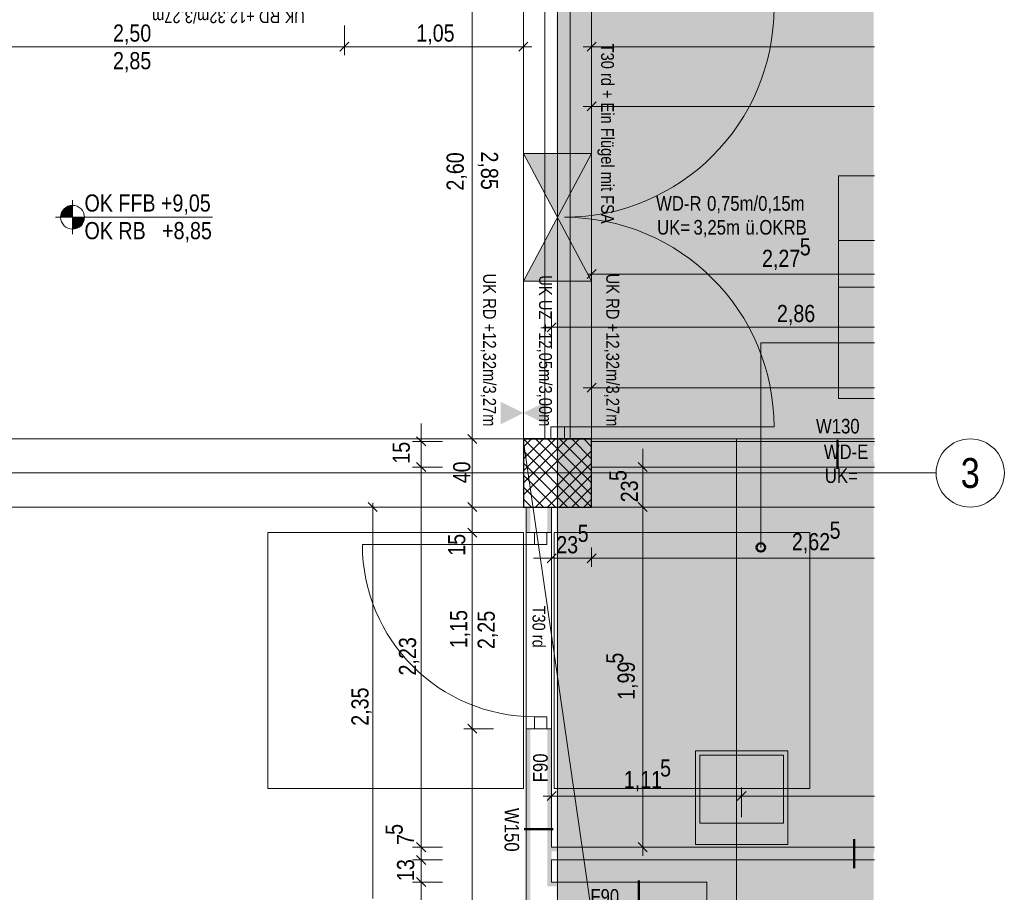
# Model space of a CAD drawing. Extents: x -620 to 300, y 62 to 1112.
# Tile 222 of 235: x -24 to 92, y 725 to 828. Entities that reach past the tile are written whole.
import ezdxf
from ezdxf.enums import TextEntityAlignment as Align
from ezdxf.lldxf.tags import DXFTag

# ---------------------------------------------------------------- set-up
doc = ezdxf.new("R2010")
doc.units = 0
doc.layers.get('0').update_dxf_attribs({"lineweight": 13})
for name, color, linetype, lineweight, true_color in [('00 -Bauelemente -Gipskarton', 7, 'Continuous', 9, 0xff7fe6), ('30 -33 Aussenwände- 11 Durchbruch', 4, 'Continuous', 9, 0x00ffff), ('30 -33 Aussenwände- 3 Aussenstützen', 7, 'Continuous', 50, 0x0000dd), ('30 -34 Innenwände- 11 Durchbruch', 4, 'Continuous', 9, 0x00ffff), ('30 -34 Innenwände- 2 nichttragend', 7, 'Continuous', 18, 0xff7fe6), ('30 -34 Innenwände- 4 Türen_Fenster', 9, 'Continuous', 15, 0x808080), ('30 -35 Decken- 1 Konstruktion-Träger- Stahlbeton', 7, 'Continuous', 13, 0x33aa00), ('70 -72 Beschriftung- 1 Beschriftung allgemein', 7, 'Continuous', 9, 0xff6633), ('70 -72 Beschriftung- 8 barrierefrei', 7, 'grob-A06CPVE1L0', 9, 0x888888), ('70 -75 Raumstempel- 1 Raumstempel-A06CPVE3L0', 1, 'Continuous', 50, 0xff0000), ('70 -75 Raumstempel-2 Verweislinie', 3, 'Continuous', 9, 0x00ff00), ('70 -76 Bemaßung- 2 Allgemein', 9, 'Continuous', 5, 0x808080), ('iwb_Layout Achsbezeichung', 1, 'Continuous', 13, 0xff0000), ('iwb_Layout BA_Markierung', 7, 'Continuous', 9, 0xbadcdc)]:
    doc.layers.add(name, color=color, linetype=linetype, lineweight=lineweight, true_color=true_color)
for name, color, linetype, lineweight in [('40 -41 Abwasser_Wasser_Gas- 1 Abwasser + sanitäre Anlagen', 7, 'Continuous', 9), ('70 -71 Achsen- 1 Gebäudeachsen', 7, 'STRICHPUNKT2-A06CPVE5L0', 18), ('70 -72 Beschriftung- 5 Höhenkoten-A06CPVE2L0', 7, 'Continuous', 15), ('70 -75 Raumstempel- 3 Wandstempel', 7, 'Continuous', 50), ('Keine-A06CPVE4L0', 7, 'Continuous', 9)]:
    doc.layers.add(name, color=color, linetype=linetype, lineweight=lineweight)
doc.styles.get("Standard").update_dxf_attribs({"font": 'ARIALN.TTF'})
tags = doc.linetypes.add('grob-A06CPVE1L0', pattern=[14, 3, -8, 3]).pattern_tags.tags
tags[8:9] = [DXFTag(74, 4), DXFTag(75, 0), DXFTag(340, '0'), DXFTag(46, 0.0), DXFTag(50, 0.0), DXFTag(44, 0.0), DXFTag(45, 0.0)]
tags[6:7] = [DXFTag(74, 4), DXFTag(75, 0), DXFTag(340, '0'), DXFTag(46, 0.0), DXFTag(50, 0.0), DXFTag(44, 0.0), DXFTag(45, 0.0)]
tags[4:5] = [DXFTag(74, 4), DXFTag(75, 0), DXFTag(340, '0'), DXFTag(46, 0.0), DXFTag(50, 0.0), DXFTag(44, 0.0), DXFTag(45, 0.0)]
tags = doc.linetypes.add('STRICHPUNKT2', pattern=[12.7, 6.35, -3.175, 0, -3.175]).pattern_tags.tags
tags[10:11] = [DXFTag(74, 4), DXFTag(75, 0), DXFTag(340, '0'), DXFTag(46, 0.0), DXFTag(50, 0.0), DXFTag(44, 0.0), DXFTag(45, 0.0)]
tags[8:9] = [DXFTag(74, 4), DXFTag(75, 0), DXFTag(340, '0'), DXFTag(46, 0.0), DXFTag(50, 0.0), DXFTag(44, 0.0), DXFTag(45, 0.0)]
tags[6:7] = [DXFTag(74, 4), DXFTag(75, 0), DXFTag(340, '0'), DXFTag(46, 0.0), DXFTag(50, 0.0), DXFTag(44, 0.0), DXFTag(45, 0.0)]
tags[4:5] = [DXFTag(74, 4), DXFTag(75, 0), DXFTag(340, '0'), DXFTag(46, 0.0), DXFTag(50, 0.0), DXFTag(44, 0.0), DXFTag(45, 0.0)]
tags = doc.linetypes.add('STRICHPUNKT2-A06CPVE5L0', pattern=[12.7, 6.35, -3.175, 0, -3.175]).pattern_tags.tags
tags[10:11] = [DXFTag(74, 4), DXFTag(75, 0), DXFTag(340, '0'), DXFTag(46, 0.0), DXFTag(50, 0.0), DXFTag(44, 0.0), DXFTag(45, 0.0)]
tags[8:9] = [DXFTag(74, 4), DXFTag(75, 0), DXFTag(340, '0'), DXFTag(46, 0.0), DXFTag(50, 0.0), DXFTag(44, 0.0), DXFTag(45, 0.0)]
tags[6:7] = [DXFTag(74, 4), DXFTag(75, 0), DXFTag(340, '0'), DXFTag(46, 0.0), DXFTag(50, 0.0), DXFTag(44, 0.0), DXFTag(45, 0.0)]
tags[4:5] = [DXFTag(74, 4), DXFTag(75, 0), DXFTag(340, '0'), DXFTag(46, 0.0), DXFTag(50, 0.0), DXFTag(44, 0.0), DXFTag(45, 0.0)]

# ---------------------------------------------------------------- blocks, each defined once
blk = doc.blocks.new('Polygon-A06CPVDVL0')
at = {"color": 0, "linetype": 'ByBlock', "lineweight": -2, "ltscale": 0.13}
blk.add_solid([(39.43, 86.62), (39.26, 1083.81), (76.5, 86.52), (76.5, 1083.81)], dxfattribs=at)
blk = doc.blocks.new('Referenz-A06CPVE6L0')
at = {"layer": '00 -Bauelemente -Gipskarton', "color": 0, "linetype": 'Continuous', "lineweight": 0, "ltscale": 0.13}
for p, q in [((38.17, 778.45), (37.92, 778.45)), ((38.42, 778.45), (38.17, 778.45)), ((40.67, 778.45), (40.42, 778.45)), ((40.92, 778.45), (40.67, 778.45))]:
    blk.add_line(p, q, dxfattribs=at)
for points in [[(43.42, 778.15), (43.42, 777.9), (76.59, 777.9)], [(43.42, 778.15), (76.59, 777.9), (76.59, 778.1)], [(43.42, 778.15), (76.59, 778.1), (76.59, 778.15)], [(43.42, 777.9), (43.42, 777.65), (76.59, 777.65)], [(43.42, 777.9), (76.59, 777.65), (76.59, 777.85)], [(43.42, 777.9), (76.59, 777.85), (76.59, 777.9)], [(76.59, 775.65), (43.42, 775.65), (76.59, 775.5)], [(76.59, 775.5), (43.42, 775.65), (43.42, 775.4)], [(76.59, 775.5), (43.42, 775.4), (76.59, 775.4)], [(76.59, 775.4), (43.42, 775.4), (76.59, 775.25)], [(76.59, 775.25), (43.42, 775.4), (43.42, 775.15)], [(76.59, 775.25), (43.42, 775.15), (76.59, 775.15)], [(35.97, 770.45), (35.72, 770.45), (35.97, 767.45), (35.72, 767.45)], [(36.22, 770.45), (35.97, 770.45), (36.22, 767.45), (35.97, 767.45)], [(38.47, 770.45), (38.22, 770.45), (38.47, 767.45), (38.22, 767.45)], [(38.72, 770.45), (38.47, 770.45), (38.72, 767.45), (38.47, 767.45)], [(35.72, 723.45), (35.97, 723.7), (35.72, 744.45), (35.97, 744.45)], [(35.97, 723.7), (36.22, 723.95), (35.97, 744.45), (36.22, 744.45)], [(38.22, 725.95), (38.47, 726.2), (38.22, 744.45), (38.47, 744.45)], [(38.47, 726.2), (38.72, 726.45), (38.47, 744.45), (38.72, 744.45)], [(38.72, 730.3), (76.59, 730.47), (76.59, 730.55)], [(38.72, 730.3), (76.59, 730.55), (38.72, 730.55)], [(38.72, 730.3), (76.59, 730.3), (76.59, 730.47)], [(38.72, 730.05), (76.59, 730.22), (76.59, 730.3)], [(38.72, 730.05), (76.59, 730.3), (38.72, 730.3)], [(38.72, 730.05), (76.59, 730.05), (76.59, 730.22)], [(38.22, 725.95), (56.42, 725.95), (38.47, 726.2), (56.67, 726.2)], [(38.47, 726.2), (56.67, 726.2), (38.72, 726.45), (56.92, 726.45)], [(56.42, 725.95), (56.42, 687.1), (56.67, 726.2), (56.67, 687.35)], [(56.67, 726.2), (56.67, 687.35), (56.92, 726.45), (56.92, 687.6)]]:
    blk.add_solid(points, dxfattribs=at)
at = {"layer": '30 -33 Aussenwände- 11 Durchbruch', "color": 0, "linetype": 'Continuous', "ltscale": 0.13}
blk.add_line((76.57, 784.45), (69.93, 784.45), dxfattribs=at)
at = {"layer": '30 -33 Aussenwände- 3 Aussenstützen', "color": 0, "lineweight": 9}
for p, q in [((35.42, 778.45), (43.42, 770.45)), ((42.01, 778.45), (35.42, 771.87)), ((40.59, 778.45), (35.42, 773.28)), ((39.18, 778.45), (35.42, 774.7)), ((37.76, 778.45), (35.42, 776.11)), ((36.35, 778.45), (35.42, 777.52)), ((36.84, 778.45), (43.42, 771.87)), ((38.25, 778.45), (43.42, 773.28)), ((39.66, 778.45), (43.42, 774.7)), ((41.08, 778.45), (43.42, 776.11)), ((42.49, 778.45), (43.42, 777.52)), ((35.42, 777.04), (42.01, 770.45)), ((43.42, 777.04), (36.84, 770.45)), ((35.42, 775.62), (40.59, 770.45)), ((43.42, 775.62), (38.25, 770.45)), ((39.42, 775.45), (39.42, 773.45)), ((35.42, 774.21), (39.18, 770.45)), ((38.42, 774.45), (40.42, 774.45)), ((43.42, 774.21), (39.66, 770.45)), ((35.42, 772.8), (37.76, 770.45)), ((43.42, 772.8), (41.08, 770.45)), ((35.42, 771.38), (36.35, 770.45)), ((43.42, 771.38), (42.49, 770.45))]:
    blk.add_line(p, q, dxfattribs=at)
at = {"layer": '30 -33 Aussenwände- 3 Aussenstützen', "color": 0, "linetype": 'Continuous', "lineweight": 25, "ltscale": 0.25}
for p, q in [((43.42, 778.45), (35.42, 778.45)), ((35.42, 778.45), (35.42, 770.45)), ((43.42, 770.45), (43.42, 778.45)), ((35.42, 770.45), (43.42, 770.45))]:
    blk.add_line(p, q, dxfattribs=at)
at = {"layer": '30 -34 Innenwände- 11 Durchbruch', "color": 0, "linetype": 'Continuous', "ltscale": 0.13}
for p, q in [((35.42, 811.95), (43.42, 811.95)), ((43.42, 811.95), (35.42, 796.95)), ((43.42, 796.95), (35.42, 811.95)), ((35.42, 796.95), (35.42, 811.95)), ((43.42, 796.95), (43.42, 811.95)), ((35.42, 796.95), (43.42, 796.95))]:
    blk.add_line(p, q, dxfattribs=at)
for points in [[(35.42, 811.95), (43.42, 811.95), (39.42, 804.45)], [(43.42, 796.95), (35.42, 796.95), (39.42, 804.45)]]:
    blk.add_solid(points, dxfattribs=at)
at = {"layer": '30 -34 Innenwände- 2 nichttragend', "color": 0, "linetype": 'Continuous', "ltscale": 0.18}
for p, q in [((37.92, 778.45), (40.92, 778.45)), ((37.92, 778.45), (40.67, 778.45)), ((37.92, 778.45), (38.17, 778.45)), ((38.17, 778.45), (38.42, 778.45)), ((38.42, 778.45), (40.42, 778.45)), ((40.42, 778.45), (40.67, 778.45)), ((40.67, 778.45), (40.92, 778.45)), ((40.67, 778.45), (40.92, 778.45)), ((43.42, 778.15), (76.59, 778.15)), ((43.42, 775.15), (43.42, 778.15)), ((43.42, 775.15), (76.59, 775.15)), ((35.72, 770.45), (35.72, 767.45)), ((35.72, 770.45), (38.72, 770.45)), ((38.72, 770.45), (38.72, 767.45)), ((35.72, 767.45), (38.47, 767.45)), ((35.72, 767.45), (35.97, 767.45)), ((35.97, 767.45), (36.22, 767.45)), ((36.22, 767.45), (38.22, 767.45)), ((38.22, 767.45), (38.47, 767.45)), ((38.47, 767.45), (38.72, 767.45)), ((38.47, 767.45), (38.72, 767.45)), ((35.72, 744.45), (35.72, 723.45)), ((35.72, 744.45), (38.47, 744.45)), ((35.72, 744.45), (35.97, 744.45)), ((35.97, 744.45), (36.22, 744.45)), ((36.22, 744.45), (38.22, 744.45)), ((38.22, 744.45), (38.47, 744.45)), ((38.47, 744.45), (38.72, 744.45)), ((38.47, 744.45), (38.72, 744.45)), ((38.72, 744.45), (38.72, 730.55)), ((76.59, 730.55), (38.72, 730.55)), ((38.72, 729.05), (38.72, 726.45)), ((76.59, 729.05), (38.72, 729.05)), ((56.92, 726.45), (38.72, 726.45)), ((56.92, 687.6), (56.92, 726.45))]:
    blk.add_line(p, q, dxfattribs=at)
at = {"layer": '30 -34 Innenwände- 4 Türen_Fenster', "color": 0, "linetype": 'grob-A06CPVE1L0', "ltscale": 0.15}
for p, q in [((37.92, 830.45), (37.92, 778.45)), ((40.92, 830.45), (40.92, 778.45)), ((40.22, 779.85), (64.82, 779.85)), ((35.72, 767.45), (35.72, 744.45)), ((38.72, 767.45), (38.72, 744.45)), ((36.72, 766.05), (16.52, 766.05))]:
    blk.add_line(p, q, dxfattribs=at)
at = {"layer": '30 -34 Innenwände- 4 Türen_Fenster', "color": 0, "linetype": 'Continuous', "ltscale": 0.15}
for p, q in [((38.62, 778.45), (38.62, 779.85)), ((38.62, 779.85), (40.22, 779.85)), ((40.22, 779.85), (40.22, 778.45)), ((40.22, 778.45), (38.62, 778.45)), ((36.72, 766.05), (36.72, 767.45)), ((36.72, 767.45), (38.18, 767.45)), ((38.18, 767.45), (38.18, 766.05)), ((38.18, 766.05), (36.72, 766.05)), ((36.72, 744.45), (36.72, 745.85)), ((36.72, 745.85), (38.18, 745.85)), ((38.18, 745.85), (38.18, 744.45)), ((38.18, 744.45), (36.72, 744.45))]:
    blk.add_line(p, q, dxfattribs=at)
at = {"layer": '30 -34 Innenwände- 4 Türen_Fenster', "color": 0, "linetype": 'grob-A06CPVE1L0', "ltscale": 0.15}
for centre, major_axis in [((40.22, 829.05), (0, -24.6)), ((40.22, 779.85), (24.6, 0)), ((36.72, 766.05), (-20.2, 0))]:
    blk.add_ellipse(centre, major_axis=major_axis, ratio=1, start_param=0, end_param=1.570796, dxfattribs=at)
at = {"layer": '30 -35 Decken- 1 Konstruktion-Träger- Stahlbeton', "color": 0, "linetype": 'grob-A06CPVE1L0', "lineweight": -2, "ltscale": 0.13}
for p, q in [((35.42, 830.45), (35.42, 778.45)), ((43.42, 830.45), (43.42, 778.45)), ((76.59, 778.45), (-121.58, 778.45)), ((76.59, 770.45), (-121.58, 770.45))]:
    blk.add_line(p, q, dxfattribs=at)
at = {"layer": '30 -35 Decken- 1 Konstruktion-Träger- Stahlbeton', "color": 0, "lineweight": 35}
blk.add_line((43.42, 778.45), (35.42, 778.45), dxfattribs=at)
at = {"layer": '40 -41 Abwasser_Wasser_Gas- 1 Abwasser + sanitäre Anlagen', "color": 0, "linetype": 'Continuous', "ltscale": 0.13}
for p, q in [((55.62, 741.85), (55.62, 730.85)), ((66.42, 741.85), (55.62, 741.85)), ((66.42, 730.85), (66.42, 741.85)), ((56.12, 741.35), (56.12, 733.35)), ((65.92, 741.35), (56.12, 741.35)), ((65.92, 733.35), (65.92, 741.35)), ((56.12, 733.35), (65.92, 733.35)), ((55.62, 730.85), (66.42, 730.85))]:
    blk.add_line(p, q, dxfattribs=at)
at = {"layer": '70 -71 Achsen- 1 Gebäudeachsen', "color": 0, "linetype": 'STRICHPUNKT2-A06CPVE5L0', "ltscale": 0.18}
for p, q in [((39.42, 1084.39), (39.42, 84.95)), ((-538.63, 774.45), (76.59, 774.45))]:
    blk.add_line(p, q, dxfattribs=at)
at = {"layer": '70 -72 Beschriftung- 1 Beschriftung allgemein', "color": 0, "linetype": 'grob-A06CPVE1L0', "ltscale": 0.13}
for q in [(35.42, 778.15), (60.42, 778.45)]:
    blk.add_line((60.42, 605.45), q, dxfattribs=at)
at = {"layer": '70 -72 Beschriftung- 5 Höhenkoten-A06CPVE2L0', "color": 0, "linetype": 'Continuous', "ltscale": 0.15}
for p, q in [((-17.48, 802.45), (-17.48, 806.45)), ((-17.48, 804.45), (-17.48, 805.85)), ((-17.48, 805.85), (-17.48, 804.45)), ((-19.48, 804.45), (-1.08, 804.45)), ((-18.88, 804.45), (-17.48, 804.45)), ((-17.48, 804.45), (-18.88, 804.45)), ((-16.08, 804.45), (-17.48, 804.45)), ((-17.48, 804.45), (-17.48, 803.05)), ((-17.48, 804.45), (-16.08, 804.45)), ((-17.48, 803.05), (-17.48, 804.45))]:
    blk.add_line(p, q, dxfattribs=at)
for major_axis in [(0, 1.4), (1.4, 0), (-1.4, 0), (0, -1.4)]:
    blk.add_ellipse((-17.48, 804.45), major_axis=major_axis, ratio=1, start_param=0, end_param=1.570796, dxfattribs=at)
at = {"layer": '70 -72 Beschriftung- 5 Höhenkoten-A06CPVE2L0', "color": 0, "lineweight": 0}
for points in [[(-18.61, 804.45), (-18.73, 805.09), (-18.61, 805.28)], [(-18.47, 804.45), (-18.61, 805.28), (-18.47, 805.44)], [(-18.61, 804.45), (-18.61, 805.28), (-18.47, 804.45)], [(-18.3, 804.45), (-18.47, 805.44), (-18.3, 805.59)], [(-18.47, 804.45), (-18.47, 805.44), (-18.3, 804.45)], [(-18.11, 804.45), (-18.3, 805.59), (-18.11, 805.7)], [(-18.3, 804.45), (-18.3, 805.59), (-18.11, 804.45)], [(-17.91, 804.45), (-18.11, 805.7), (-17.91, 805.78)], [(-18.11, 804.45), (-18.11, 805.7), (-17.91, 804.45)], [(-17.7, 804.45), (-17.91, 805.78), (-17.7, 805.84)], [(-17.91, 804.45), (-17.91, 805.78), (-17.7, 804.45)], [(-17.48, 804.45), (-17.7, 805.84), (-17.48, 805.85)], [(-17.7, 804.45), (-17.7, 805.84), (-17.48, 804.45)], [(-18.86, 804.45), (-18.88, 804.45), (-18.86, 804.67)], [(-18.81, 804.45), (-18.86, 804.67), (-18.81, 804.89)], [(-18.86, 804.45), (-18.86, 804.67), (-18.81, 804.45)], [(-18.73, 804.45), (-18.81, 804.89), (-18.73, 805.09)], [(-18.81, 804.45), (-18.81, 804.89), (-18.73, 804.45)], [(-18.73, 804.45), (-18.73, 805.09), (-18.61, 804.45)], [(-17.48, 803.05), (-17.48, 804.45), (-17.26, 803.07)], [(-17.26, 803.07), (-17.48, 804.45), (-17.26, 804.45)], [(-17.26, 803.07), (-17.26, 804.45), (-17.05, 803.12)], [(-17.05, 803.12), (-17.26, 804.45), (-17.05, 804.45)], [(-17.05, 803.12), (-17.05, 804.45), (-16.84, 803.21)], [(-16.84, 803.21), (-17.05, 804.45), (-16.84, 804.45)], [(-16.84, 803.21), (-16.84, 804.45), (-16.66, 803.32)], [(-16.66, 803.32), (-16.84, 804.45), (-16.66, 804.45)], [(-16.66, 803.32), (-16.66, 804.45), (-16.49, 803.46)], [(-16.49, 803.46), (-16.66, 804.45), (-16.49, 804.45)], [(-16.49, 803.46), (-16.49, 804.45), (-16.35, 803.63)], [(-16.35, 803.63), (-16.49, 804.45), (-16.35, 804.45)], [(-16.35, 803.63), (-16.35, 804.45), (-16.23, 803.82)], [(-16.23, 803.82), (-16.35, 804.45), (-16.23, 804.45)], [(-16.23, 803.82), (-16.23, 804.45), (-16.15, 804.02)], [(-16.15, 804.02), (-16.23, 804.45), (-16.15, 804.45)], [(-16.15, 804.02), (-16.15, 804.45), (-16.1, 804.23)], [(-16.1, 804.23), (-16.15, 804.45), (-16.1, 804.45)], [(-16.1, 804.23), (-16.1, 804.45), (-16.08, 804.45)]]:
    blk.add_solid(points, dxfattribs=at)
at = {"layer": '70 -72 Beschriftung- 8 barrierefrei', "color": 0, "linetype": 'grob-A06CPVE1L0', "ltscale": 0.13}
for p, q in [((5.42, 737.45), (5.42, 767.45)), ((5.42, 767.45), (35.42, 767.45)), ((35.42, 767.45), (35.42, 737.45)), ((39.02, 737.45), (39.02, 767.45)), ((39.02, 767.45), (69.02, 767.45)), ((69.02, 767.45), (69.02, 737.45)), ((35.42, 737.45), (5.42, 737.45)), ((69.02, 737.45), (39.02, 737.45))]:
    blk.add_line(p, q, dxfattribs=at)
at = {"layer": '70 -75 Raumstempel- 1 Raumstempel-A06CPVE3L0', "color": 0, "lineweight": 9}
for p, q in [((72.4, 809.33), (72.4, 783.19)), ((76.59, 809.33), (72.4, 809.33)), ((76.59, 801.74), (72.4, 801.74)), ((72.4, 796.26), (76.59, 796.26)), ((72.4, 789.73), (76.59, 789.73)), ((76.59, 783.19), (72.4, 783.19))]:
    blk.add_line(p, q, dxfattribs=at)
at = {"layer": '70 -75 Raumstempel- 3 Wandstempel', "color": 0, "linetype": 'Continuous', "ltscale": 0.5}
for p, q in [((72.25, 778.35), (72.25, 774.95)), ((35.52, 732.65), (38.92, 732.65)), ((74.22, 731.5), (74.22, 728.1)), ((48.94, 723.25), (48.94, 726.65))]:
    blk.add_line(p, q, dxfattribs=at)
at = {"layer": '70 -75 Raumstempel-2 Verweislinie', "color": 0, "linetype": 'Continuous', "ltscale": 0.13}
for p, q in [((72.4, 789.73), (63.28, 789.73)), ((63.28, 789.73), (63.28, 765.72))]:
    blk.add_line(p, q, dxfattribs=at)
at = {"layer": '70 -75 Raumstempel-2 Verweislinie', "color": 0, "linetype": 'ByBlock', "lineweight": 50, "ltscale": 0.5}
blk.add_circle((63.28, 765.72), 0.5, dxfattribs=at)
at = {"layer": '70 -76 Bemaßung- 2 Allgemein', "color": 0, "linetype": 'Continuous', "ltscale": 0.13}
for p, q in [((29.42, 779.51), (29.42, 829.39)), ((14.42, 826.95), (14.42, 823.45)), ((14.42, 826.95), (14.42, 823.45)), ((35.42, 826.95), (35.42, 823.45)), ((43.42, 826.95), (43.42, 823.45)), ((13.36, 824.45), (-34.52, 824.45)), ((15.42, 824.45), (13.36, 824.45)), ((13.42, 824.45), (15.48, 824.45)), ((34.36, 824.45), (15.48, 824.45)), ((36.42, 824.45), (34.36, 824.45)), ((42.42, 824.45), (44.48, 824.45)), ((76.59, 824.45), (44.48, 824.45)), ((43.42, 819.95), (43.42, 816.45)), ((42.42, 817.45), (44.48, 817.45)), ((76.59, 817.45), (44.48, 817.45)), ((42.89, 797.26), (43.95, 798.32)), ((43.42, 795.79), (43.42, 798.79)), ((42.92, 797.79), (44.48, 797.79)), ((76.59, 797.79), (44.48, 797.79)), ((38.72, 789.05), (38.72, 792.55)), ((37.72, 791.55), (39.78, 791.55)), ((76.59, 791.55), (39.78, 791.55)), ((42.42, 784.45), (44.48, 784.45)), ((43.42, 781.95), (43.42, 785.45)), ((76.59, 784.45), (44.48, 784.45)), ((23.42, 779.21), (23.42, 780.27)), ((23.42, 777.15), (23.42, 779.21)), ((29.42, 777.45), (29.42, 779.51)), ((29.42, 779.45), (29.42, 777.39)), ((25.92, 778.15), (22.42, 778.15)), ((23.42, 775.15), (23.42, 778.15)), ((31.92, 778.45), (28.42, 778.45)), ((31.92, 778.45), (28.42, 778.45)), ((29.42, 771.51), (29.42, 777.39)), ((49.42, 776.21), (49.42, 777.27)), ((25.92, 775.15), (22.42, 775.15)), ((25.92, 775.15), (22.42, 775.15)), ((23.42, 776.15), (23.42, 774.09)), ((23.42, 776.15), (23.42, 774.09)), ((46.92, 775.15), (50.42, 775.15)), ((49.42, 774.15), (49.42, 776.21)), ((49.42, 770.45), (49.42, 775.15)), ((23.42, 774.09), (23.42, 773.03)), ((23.42, 731.61), (23.42, 774.09)), ((29.42, 771.51), (29.42, 772.57)), ((17.21, 770.98), (18.27, 769.92)), ((17.74, 770.95), (17.74, 769.39)), ((29.42, 769.45), (29.42, 771.51)), ((29.42, 769.45), (29.42, 771.51)), ((49.42, 771.45), (49.42, 769.39)), ((49.42, 771.45), (49.42, 769.39)), ((17.4, 770.45), (18.74, 770.45)), ((17.74, 724.51), (17.74, 769.39)), ((31.92, 770.45), (28.42, 770.45)), ((31.92, 770.45), (28.42, 770.45)), ((29.42, 767.45), (29.42, 770.45)), ((46.92, 770.45), (50.42, 770.45)), ((46.92, 770.45), (50.42, 770.45)), ((49.42, 769.39), (49.42, 768.33)), ((49.42, 731.61), (49.42, 769.39)), ((29.42, 768.45), (29.42, 766.39)), ((29.42, 768.45), (29.42, 766.39)), ((31.92, 767.45), (28.42, 767.45)), ((31.92, 767.45), (28.42, 767.45)), ((29.42, 766.39), (29.42, 765.33)), ((29.42, 745.51), (29.42, 766.39)), ((38.72, 766.95), (38.72, 763.45)), ((43.42, 765.69), (43.42, 763.45)), ((43.42, 765.69), (43.42, 763.45)), ((37.66, 764.45), (36.6, 764.45)), ((39.72, 764.45), (37.66, 764.45)), ((43.42, 764.45), (38.72, 764.45)), ((42.42, 764.45), (44.48, 764.45)), ((42.42, 764.45), (44.48, 764.45)), ((44.48, 764.45), (45.54, 764.45)), ((76.59, 764.45), (44.48, 764.45)), ((29.42, 743.45), (29.42, 745.51)), ((29.42, 745.45), (29.42, 743.39)), ((31.92, 744.45), (28.42, 744.45)), ((31.92, 744.45), (28.42, 744.45)), ((29.42, 646.81), (29.42, 743.39)), ((38.72, 734.05), (38.72, 737.55)), ((61.02, 734.05), (61.02, 737.55)), ((61.02, 734.05), (61.02, 737.55)), ((37.72, 736.55), (39.78, 736.55)), ((59.96, 736.55), (39.78, 736.55)), ((62.02, 736.55), (59.96, 736.55)), ((60.02, 736.55), (62.08, 736.55)), ((76.59, 736.55), (62.08, 736.55)), ((23.42, 731.61), (23.42, 732.67)), ((23.42, 729.55), (23.42, 731.61)), ((23.42, 729.55), (23.42, 731.61)), ((49.42, 729.55), (49.42, 731.61)), ((25.92, 730.55), (22.42, 730.55)), ((25.92, 730.55), (22.42, 730.55)), ((23.42, 729.05), (23.42, 730.55)), ((46.92, 730.55), (50.42, 730.55)), ((25.92, 729.05), (22.42, 729.05)), ((25.92, 729.05), (22.42, 729.05)), ((23.42, 730.05), (23.42, 727.99)), ((23.42, 730.05), (23.42, 727.99)), ((23.42, 727.51), (23.42, 728.57)), ((23.42, 727.99), (23.42, 726.93)), ((23.42, 727.51), (23.42, 727.99)), ((23.42, 725.45), (23.42, 727.51)), ((23.42, 725.45), (23.42, 727.51)), ((25.92, 726.45), (22.42, 726.45)), ((25.92, 726.45), (22.42, 726.45)), ((23.42, 723.45), (23.42, 726.45))]:
    blk.add_line(p, q, dxfattribs=at)
at = {"layer": '70 -76 Bemaßung- 2 Allgemein', "color": 0, "linetype": 'Continuous', "lineweight": 20, "ltscale": 0.2}
for p, q in [((14.95, 824.98), (13.89, 823.92)), ((13.89, 823.92), (14.95, 824.98)), ((35.95, 824.98), (34.89, 823.92)), ((42.89, 823.92), (43.95, 824.98)), ((42.89, 816.92), (43.95, 817.98)), ((38.19, 791.02), (39.25, 792.08)), ((42.89, 783.92), (43.95, 784.98)), ((23.95, 777.62), (22.89, 778.68)), ((29.95, 777.92), (28.89, 778.98)), ((28.89, 778.98), (29.95, 777.92)), ((22.89, 775.68), (23.95, 774.62)), ((22.89, 775.68), (23.95, 774.62)), ((49.95, 774.62), (48.89, 775.68)), ((29.95, 769.92), (28.89, 770.98)), ((29.95, 769.92), (28.89, 770.98)), ((48.89, 770.98), (49.95, 769.92)), ((48.89, 770.98), (49.95, 769.92)), ((28.89, 767.98), (29.95, 766.92)), ((28.89, 767.98), (29.95, 766.92)), ((39.25, 764.98), (38.19, 763.92)), ((42.89, 763.92), (43.95, 764.98)), ((42.89, 763.92), (43.95, 764.98)), ((29.95, 743.92), (28.89, 744.98)), ((28.89, 744.98), (29.95, 743.92)), ((38.19, 736.02), (39.25, 737.08)), ((61.55, 737.08), (60.49, 736.02)), ((60.49, 736.02), (61.55, 737.08)), ((23.95, 730.02), (22.89, 731.08)), ((23.95, 730.02), (22.89, 731.08)), ((49.95, 730.02), (48.89, 731.08)), ((22.89, 729.58), (23.95, 728.52)), ((22.89, 729.58), (23.95, 728.52)), ((23.95, 725.92), (22.89, 726.98)), ((23.95, 725.92), (22.89, 726.98))]:
    blk.add_line(p, q, dxfattribs=at)
at = {"layer": '70 -76 Bemaßung- 2 Allgemein', "color": 0, "lineweight": 0}
for points in [[(32.75, 780.15), (35.42, 781.49), (32.75, 782.82)], [(38.09, 780.15), (35.42, 781.49), (38.09, 782.82)], [(40.75, 780.15), (43.42, 781.49), (40.75, 782.82)], [(46.09, 780.15), (43.42, 781.49), (46.09, 782.82)]]:
    blk.add_solid(points, dxfattribs=at)
at = {"layer": '30 -34 Innenwände- 11 Durchbruch', "color": 0, "linetype": 'ByBlock', "ltscale": 0.13, "char_height": 1.7117, "attachment_point": 1}
for s, insert in [('{\\fArial Narrow;WD-R}', (50.98, 806.93)), ('{\\fArial Narrow;0,75m/0,15m}', (56.96, 806.93)), ('{\\fArial Narrow;UK=}', (51.1, 804.13)), ('{\\fArial Narrow;3,25m}', (55.37, 804.13)), ('{\\fArial Narrow;ü.OKRB}', (61.46, 804.13)), ('{\\fArial Narrow;WD-E}', (70.66, 777.79)), ('{\\fArial Narrow;UK=}', (70.78, 774.99))]:
    blk.add_mtext(s, dxfattribs=dict(at, insert=insert))
at = {"layer": '70 -72 Beschriftung- 5 Höhenkoten-A06CPVE2L0', "color": 0, "linetype": 'Continuous', "ltscale": 0.15, "char_height": 2.0138, "attachment_point": 1}
for s, insert in [('{\\fArial Narrow;OK FFB +9,05}', (-16.08, 807.13)), ('{\\fArial Narrow;OK RB   +8,85}', (-16.08, 803.89))]:
    blk.add_mtext(s, dxfattribs=dict(at, insert=insert))
at = {"layer": '70 -75 Raumstempel- 3 Wandstempel', "color": 0, "linetype": 'Continuous', "ltscale": 0.5, "char_height": 1.7117, "attachment_point": 1}
for s, insert in [('{\\fArial Narrow;W130}', (69.74, 780.8)), ('{\\fArial Narrow;F90}', (43.27, 725.63))]:
    blk.add_mtext(s, dxfattribs=dict(at, insert=insert))
for s, insert, rotation in [('{\\fArial Narrow;F90}', (36.55, 738.16), 90), ('{\\fArial Narrow;W150}', (34.91, 735.15), 270)]:
    blk.add_mtext(s, dxfattribs=dict(at, insert=insert, rotation=rotation))
at = {"layer": '70 -76 Bemaßung- 2 Allgemein', "color": 0, "linetype": 'Continuous', "ltscale": 0.13, "attachment_point": 1}
for s, insert, char_height, rotation in [('{\\fArial Narrow;UK RD +12,32m/3,27m}', (9.77, 827.23), 1.5103, 180), ('{\\fArial Narrow;2,60}', (26.4, 807.58), 2.0138, 90), ('{\\fArial Narrow;2,85}', (32.45, 812.17), 2.0138, 270), ('{\\fArial Narrow;UK RD +12,32m/3,27m}', (32.2, 797.84), 1.5103, 270), ('{\\fArial Narrow;UK UZ +12,05m/3,00m}', (38.76, 797.65), 1.5103, 270), ('{\\fArial Narrow;UK RD +12,32m/3,27m}', (46.65, 797.84), 1.5103, 270), ('{\\fArial Narrow;15}', (20.07, 775.54), 2.0138, 90), ('{\\fArial Narrow;40}', (27.17, 773.24), 2.0138, 90), ('{\\fArial Narrow;5}', (45.49, 773.51), 2.0138, 90), ('{\\fArial Narrow;23}', (46.84, 771.01), 2.0138, 90), ('{\\fArial Narrow;15}', (26.58, 764.74), 2.0138, 90), ('{\\fArial Narrow;1,15}', (26.81, 753.88), 2.0138, 90), ('{\\fArial Narrow;2,25}', (30.04, 753.79), 2.0138, 90), ('{\\fArial Narrow;2,23}', (20.81, 750.69), 2.0138, 90), ('{\\fArial Narrow;5}', (45.13, 752.08), 2.0138, 90), ('{\\fArial Narrow;1,99}', (46.47, 747.83), 2.0138, 90), ('{\\fArial Narrow;2,35}', (15.23, 744.79), 2.0138, 90), ('{\\fArial Narrow;5}', (19.24, 731.99), 2.0138, 90), ('{\\fArial Narrow;7}', (20.58, 730.81), 2.0138, 90), ('{\\fArial Narrow;13}', (20.58, 726.57), 2.0138, 90)]:
    blk.add_mtext(s, dxfattribs=dict(at, insert=insert, char_height=char_height, rotation=rotation))
at = {"layer": '70 -76 Bemaßung- 2 Allgemein', "color": 0, "linetype": 'Continuous', "ltscale": 0.13, "char_height": 2.0138, "attachment_point": 1}
for s, insert in [('{\\fArial Narrow;2,50}', (-12.74, 827.07)), ('{\\fArial Narrow;1,05}', (22.85, 827.07)), ('{\\fArial Narrow;2,85}', (-12.74, 823.83)), ('{\\fArial Narrow;5}', (67.84, 801.99)), ('{\\fArial Narrow;2,27}', (63.41, 800.64)), ('{\\fArial Narrow;2,86}', (65.16, 794.17)), ('{\\fArial Narrow;5}', (41.78, 768.38)), ('{\\fArial Narrow;5}', (71.34, 768.75)), ('{\\fArial Narrow;23}', (39.27, 767.04)), ('{\\fArial Narrow;2,62}', (66.91, 767.4)), ('{\\fArial Narrow;5}', (51.45, 740.85)), ('{\\fArial Narrow;1,11}', (47.2, 739.5))]:
    blk.add_mtext(s, dxfattribs=dict(at, insert=insert))
at = {"layer": 'Keine-A06CPVE4L0', "color": 0, "linetype": 'Continuous', "ltscale": 0.13, "char_height": 1.4977, "attachment_point": 1, "rotation": 270}
for s, insert in [('{\\fArial Narrow;T30 rd + Ein Flügel mit FSA}', (46.03, 824.82)), ('{\\fArial Narrow;T30 rd}', (37.98, 758.9))]:
    blk.add_mtext(s, dxfattribs=dict(at, insert=insert))

msp = doc.modelspace()

# ---------------------------------------------------------------- linework, layer by layer
at = {"layer": 'iwb_Layout Achsbezeichung', "linetype": 'STRICHPUNKT2', "lineweight": 13, "ltscale": 0.39}
msp.add_line((76.5, 774.45), (83.84, 774.45), dxfattribs=at)
at = {"layer": 'iwb_Layout Achsbezeichung', "ltscale": 0.39, "extrusion": (0, 0, -1)}
msp.add_circle((-87.84, 774.45), 4, dxfattribs=at)

# ---------------------------------------------------------------- block references
at = {"color": 8, "lineweight": 13, "ltscale": 0.13, "true_color": 0x808080}
msp.add_blockref('Referenz-A06CPVE6L0', (0, 0), dxfattribs=at)
at = {"layer": 'iwb_Layout BA_Markierung', "ltscale": 0.13}
msp.add_blockref('Polygon-A06CPVDVL0', (0, 0), dxfattribs=at)

# ---------------------------------------------------------------- texts
at = {"layer": 'iwb_Layout Achsbezeichung', "ltscale": 0.39}
msp.add_text('3', height=3.5, dxfattribs=at).set_placement((87.84, 774.45), align=Align.MIDDLE_CENTER)

doc.saveas('drawing.dxf')
